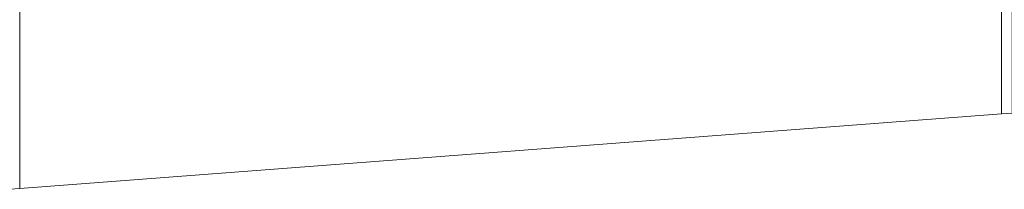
# Model space of a CAD drawing. Header units: millimetres. Extents: x -211 to 218, y -248 to 286.
# Tile 77 of 214: x -160.06 to -132.82, y 100.25 to 104.95. Entities that reach past the tile are written whole.
import ezdxf

# ---------------------------------------------------------------- set-up
doc = ezdxf.new("R2010")
doc.units = ezdxf.units.MM
doc.header["$LTSCALE"] = 25.4
doc.layers.add('None', color=7, linetype='Continuous', lineweight=9)

msp = doc.modelspace()

# ---------------------------------------------------------------- linework, layer by layer
at = {"layer": 'None', "color": 7, "linetype": 'Continuous', "lineweight": 9}
for points, invisible_edges in [([(-132.892, 102.342, 16.652), (-160.063, 100.276, 22.036), (-160.328, 107.895, 2.184), (-142.908, 114.838, -15.907)], 14), ([(-142.908, 114.838, -15.907), (-132.595, 111.421, -7.004), (-132.595, 102.362, 16.6), (-132.892, 102.342, 16.652)], 9)]:
    msp.add_3dface(points, dxfattribs=dict(at, invisible_edges=invisible_edges))
for points in [[(-160.063, 105.877, 24.186), (-160.063, 100.276, 22.036), (-132.892, 102.342, 16.652), (-132.892, 107.944, 18.802)], [(-132.892, 107.944, 18.802), (-132.892, 102.342, 16.652), (-132.595, 102.362, 16.6), (-132.595, 107.964, 18.75)], [(-160.328, 105.854, 24.246), (-160.328, 100.253, 22.096), (-160.063, 100.276, 22.036), (-160.063, 105.877, 24.186)]]:
    msp.add_3dface(points, dxfattribs=at)

doc.saveas('drawing.dxf')
